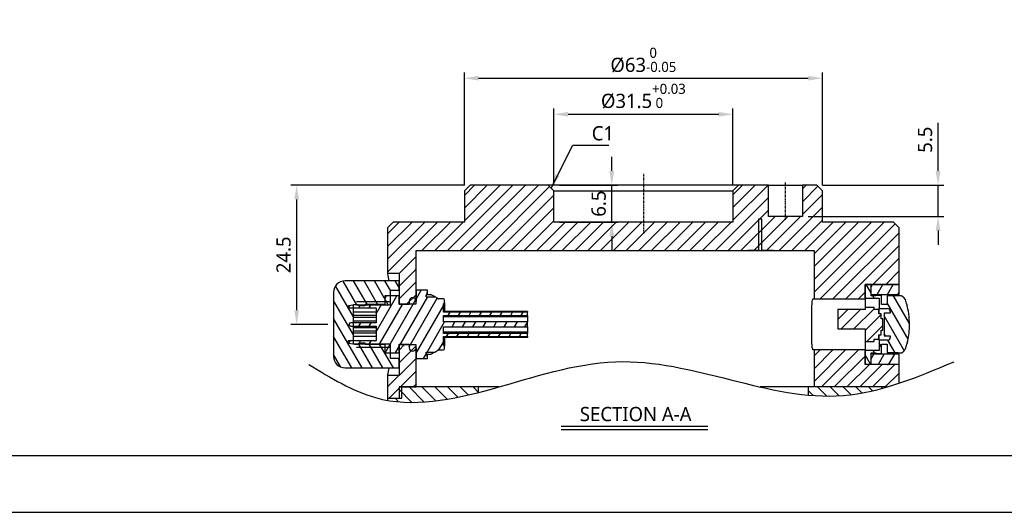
# Model space of a CAD drawing. Header units: millimetres. Extents: x 0 to 4378, y 0 to 2376.
# Tile 131 of 212: x 3405 to 3579, y 0 to 87. Entities that reach past the tile are written whole.
import ezdxf
from ezdxf.enums import TextEntityAlignment as Align

# ---------------------------------------------------------------- set-up
doc = ezdxf.new("R2010")
doc.units = ezdxf.units.MM
doc.header["$LTSCALE"] = 0.2
doc.linetypes.add('CENTER2', pattern=[1.125, 0.75, -0.125, 0.125, -0.125])
for name, color, linetype in [('02_Center Line', 1, 'CENTER2'), ('05_Section Line', 3, 'Continuous'), ('12_Before Rev.Num.', 5, 'Continuous')]:
    doc.layers.add(name, color=color, linetype=linetype)
doc.styles.add('Rainbow-2.5 Style', font='malgunsl.ttf')
doc.dimstyles.new('Rainbow-2.5 Style$0', dxfattribs={"dimtxt": 2.5, "dimasz": 2.5, "dimexe": 1, "dimexo": 1, "dimgap": 1, "dimtad": 1, "dimdsep": 46, "dimtxsty": 'Rainbow-2.5 Style', "dimcen": 0, "dimclrd": 251, "dimclre": 251, "dimclrt": 7, "dimazin": 3, "dimtp": 0.1, "dimtm": 0.1, "dimtfac": 0.61, "dimtmove": 0, "dimatfit": 3, "dimfxl": 1, "dimlwd": -1, "dimlwe": -1, "dimarcsym": 1})
doc.dimstyles.new('Rainbow-2.5 Style$7', dxfattribs={"dimtxt": 2.5, "dimasz": 2.5, "dimexe": 1, "dimexo": 1, "dimgap": 1, "dimtad": 1, "dimdsep": 46, "dimtxsty": 'Rainbow-2.5 Style', "dimcen": 0, "dimclrd": 251, "dimclre": 251, "dimclrt": 7, "dimazin": 3, "dimtp": 0.1, "dimtm": 0.1, "dimtfac": 0.71, "dimtmove": 0, "dimatfit": 3, "dimfxl": 1, "dimlwd": -1, "dimlwe": -1, "dimarcsym": 1})
pattern_1 = [(45, (-157.0328, -62.48), (-1.122532, 1.122532), [])]
pattern_2 = [(135.0002, (-157.0328, -62.48), (-1.122528, -1.122536), [])]
pattern_3 = [(60, (-157.0328, -62.48), (-1.374815, 0.79375), [])]
pattern_4 = [(120.0002, (-157.0328, -62.48), (-1.374813, -0.793754), [])]

# ---------------------------------------------------------------- blocks, each defined once
blk = doc.blocks.new('A$C8dfeb2a6')
at = {"layer": '05_Section Line'}
h = blk.add_hatch(dxfattribs=at)
h.set_pattern_fill('ANSI31', color=256, scale=12.7, style=0)
h.set_pattern_definition(pattern_1)
h.paths.add_polyline_path([(-40, -13.5), (18.36, -13.5), (20.27, -13.5), (20.85, -13.5), (22.9, -13.5), (30.05, -13.5), (30.05, -22), (39, -22), (39, -21.9), (39, -19.5), (39, -19.45), (45, -19.45), (45, -9.5), (44, -8.5), (31.5, -8.5), (31.5, -3), (30.5, -2), (28, -2), (28, -7.5), (22, -7.5), (22, -2), (16.75, -2), (15.75, -3), (15.75, -8.5), (-15.75, -8.5), (-15.75, -3), (-16.75, -2), (-30.5, -2), (-31.5, -3), (-31.5, -8.5), (-44, -8.5), (-45, -9.5), (-45, -17.5), (-43, -17.5), (-43, -18.85), (-43, -20.5), (-43, -21.5), (-43, -22.9), (-41.2, -22.9), (-40, -22.9), (-40, -22.4), (-40, -20.5)])
h = blk.add_hatch(dxfattribs=at)
h.set_pattern_fill('ANSI31', color=256, scale=12.7, angle=75.0002, style=0)
h.set_pattern_definition(pattern_4)
edge = h.paths.add_edge_path()
edge.add_ellipse((-52.5, -20.85), major_axis=(-2, 0), ratio=1, start_angle=270, end_angle=360)
edge.add_line((-54.5, -20.85), (-54.5, -32.15))
edge.add_ellipse((-52.5, -32.15), major_axis=(0, -2), ratio=1, start_angle=270, end_angle=360)
edge.add_line((-52.5, -34.15), (-43, -34.15))
edge.add_line((-43, -34.15), (-43, -32.5))
edge.add_line((-43, -32.5), (-44.5, -32.5))
edge.add_line((-44.5, -32.5), (-44.5, -31.5))
edge.add_line((-44.5, -31.5), (-44.5, -29.96))
edge.add_line((-44.5, -29.96), (-48.97, -29.96))
edge.add_line((-48.97, -29.96), (-50.5, -29.96))
edge.add_line((-50.5, -29.96), (-50.5, -30))
edge.add_line((-50.5, -30), (-51, -30))
edge.add_line((-51, -30), (-51, -29.91))
edge.add_line((-51, -29.91), (-51, -29.4))
edge.add_line((-51, -29.4), (-51, -26.8))
edge.add_line((-51, -26.8), (-51, -26.2))
edge.add_line((-51, -26.2), (-51, -23.6))
edge.add_line((-51, -23.6), (-51, -23.09))
edge.add_line((-51, -23.09), (-51, -23))
edge.add_line((-51, -23), (-50.5, -23))
edge.add_line((-50.5, -23), (-50.5, -23.04))
edge.add_line((-50.5, -23.04), (-48.97, -23.04))
edge.add_line((-48.97, -23.04), (-44.5, -23.04))
edge.add_line((-44.5, -23.04), (-44.5, -21.5))
edge.add_line((-44.5, -21.5), (-44.5, -20.5))
edge.add_line((-44.5, -20.5), (-43, -20.5))
edge.add_line((-43, -20.5), (-43, -18.85))
edge.add_line((-43, -18.85), (-52.5, -18.85))
h = blk.add_hatch(dxfattribs=at)
h.set_pattern_fill('ANSI31', color=256, scale=12.7, angle=15, style=0)
h.set_pattern_definition(pattern_3)
edge = h.paths.add_edge_path()
edge.add_line((-20.4, -28.63), (-20.4, -28.07))
edge.add_line((-20.4, -28.07), (-35.2, -28.07))
edge.add_line((-35.2, -28.07), (-35.2, -26.95))
edge.add_line((-35.2, -26.95), (-20.4, -26.95))
edge.add_line((-20.4, -26.95), (-20.4, -26.05))
edge.add_line((-20.4, -26.05), (-35.2, -26.05))
edge.add_line((-35.2, -26.05), (-35.2, -24.93))
edge.add_line((-35.2, -24.93), (-20.4, -24.93))
edge.add_line((-20.4, -24.93), (-20.4, -24.37))
edge.add_line((-20.4, -24.37), (-35.2, -24.37))
edge.add_line((-35.2, -24.37), (-35.2, -22.9))
edge.add_line((-35.2, -22.9), (-35, -22.7))
edge.add_line((-35, -22.7), (-35, -22.2))
edge.add_ellipse((-35.2, -22.2), major_axis=(0, 0.2), ratio=1, start_angle=270, end_angle=360)
edge.add_line((-35.2, -22), (-36.05, -22))
edge.add_ellipse((-36.05, -21.8), major_axis=(-0.2, 0), ratio=1, start_angle=60, end_angle=90, ccw=False)
edge.add_line((-36.15, -21.97), (-36.72, -21.64))
edge.add_line((-36.72, -21.64), (-38.25, -21.64))
edge.add_line((-38.25, -21.64), (-38, -20.7))
edge.add_line((-38, -20.7), (-38, -20.5))
edge.add_line((-38, -20.5), (-40, -20.5))
edge.add_line((-40, -20.5), (-40, -22.4))
edge.add_ellipse((-40.6, -22.4), major_axis=(0, 0.6), ratio=1, start_angle=270, end_angle=450)
edge.add_line((-41.2, -22.4), (-41.2, -22.9))
edge.add_line((-41.2, -22.9), (-41.2, -23))
edge.add_line((-41.2, -23), (-43, -23))
edge.add_line((-43, -23), (-43, -22.9))
edge.add_line((-43, -22.9), (-43, -21.5))
edge.add_line((-43, -21.5), (-44.5, -21.5))
edge.add_line((-44.5, -21.5), (-45.5, -21.5))
edge.add_line((-45.5, -21.5), (-45.5, -22.5))
edge.add_line((-45.5, -22.5), (-45.5, -23))
edge.add_line((-45.5, -23), (-48.94, -23))
edge.add_line((-48.94, -23), (-48.97, -23.04))
edge.add_line((-48.97, -23.04), (-49, -23.1))
edge.add_line((-49, -23.1), (-49, -23.25))
edge.add_line((-49, -23.25), (-50, -23.25))
edge.add_line((-50, -23.25), (-50.25, -23.05))
edge.add_line((-50.25, -23.05), (-50.75, -23.05))
edge.add_line((-50.75, -23.05), (-51, -23.09))
edge.add_line((-51, -23.09), (-51.83, -23.22))
edge.add_ellipse((-51.8, -23.42), major_axis=(-0.197, -0.032), ratio=1, start_angle=270, end_angle=350.9097)
edge.add_line((-52, -23.42), (-52, -23.5))
edge.add_line((-52, -23.5), (-51.93, -23.57))
edge.add_ellipse((-51.86, -23.5), major_axis=(-0.0707, -0.0707), ratio=1, start_angle=0, end_angle=45)
edge.add_line((-51.86, -23.6), (-51, -23.6))
edge.add_line((-51, -23.6), (-47.1, -23.6))
edge.add_ellipse((-47.1, -23.7), major_axis=(0.1, 0), ratio=1, start_angle=0, end_angle=90, ccw=False)
edge.add_line((-47, -23.7), (-47, -26.2))
edge.add_line((-47, -26.2), (-51, -26.2))
edge.add_line((-51, -26.2), (-51.5, -26.2))
edge.add_ellipse((-51.5, -26.5), major_axis=(0, 0.3), ratio=1, start_angle=0, end_angle=180)
edge.add_line((-51.5, -26.8), (-51, -26.8))
edge.add_line((-51, -26.8), (-47, -26.8))
edge.add_line((-47, -26.8), (-47, -29.3))
edge.add_ellipse((-47.1, -29.3), major_axis=(0, -0.1), ratio=1, start_angle=0, end_angle=90, ccw=False)
edge.add_line((-47.1, -29.4), (-51, -29.4))
edge.add_line((-51, -29.4), (-51.86, -29.4))
edge.add_ellipse((-51.86, -29.5), major_axis=(0, 0.1), ratio=1, start_angle=0, end_angle=45)
edge.add_line((-51.93, -29.43), (-52, -29.5))
edge.add_line((-52, -29.5), (-52, -29.58))
edge.add_ellipse((-51.8, -29.58), major_axis=(0, -0.2), ratio=1, start_angle=270, end_angle=350.9097)
edge.add_line((-51.83, -29.78), (-51, -29.91))
edge.add_line((-51, -29.91), (-50.75, -29.95))
edge.add_line((-50.75, -29.95), (-50.25, -29.95))
edge.add_line((-50.25, -29.95), (-50, -29.75))
edge.add_line((-50, -29.75), (-49, -29.75))
edge.add_line((-49, -29.75), (-49, -29.9))
edge.add_line((-49, -29.9), (-48.97, -29.96))
edge.add_line((-48.97, -29.96), (-48.94, -30))
edge.add_line((-48.94, -30), (-45.5, -30))
edge.add_line((-45.5, -30), (-45.5, -30.5))
edge.add_line((-45.5, -30.5), (-45.5, -31.5))
edge.add_line((-45.5, -31.5), (-44.5, -31.5))
edge.add_line((-44.5, -31.5), (-43, -31.5))
edge.add_line((-43, -31.5), (-43, -30.1))
edge.add_line((-43, -30.1), (-43, -30))
edge.add_line((-43, -30), (-41.2, -30))
edge.add_line((-41.2, -30), (-41.2, -30.1))
edge.add_line((-41.2, -30.1), (-41.2, -30.6))
edge.add_ellipse((-40.6, -30.6), major_axis=(0, -0.6), ratio=1, start_angle=270, end_angle=450)
edge.add_line((-40, -30.6), (-40, -32.5))
edge.add_line((-40, -32.5), (-38, -32.5))
edge.add_line((-38, -32.5), (-38, -32.3))
edge.add_line((-38, -32.3), (-38.25, -31.36))
edge.add_line((-38.25, -31.36), (-36.72, -31.36))
edge.add_line((-36.72, -31.36), (-36.15, -31.03))
edge.add_ellipse((-36.05, -31.2), major_axis=(0.173, 0.1), ratio=1, start_angle=60, end_angle=90, ccw=False)
edge.add_line((-36.05, -31), (-35.2, -31))
edge.add_ellipse((-35.2, -30.8), major_axis=(0.2, 0), ratio=1, start_angle=270, end_angle=360)
edge.add_line((-35, -30.8), (-35, -30.3))
edge.add_line((-35, -30.3), (-35.2, -30.1))
edge.add_line((-35.2, -30.1), (-35.2, -28.63))
edge.add_line((-35.2, -28.63), (-20.4, -28.63))
h = blk.add_hatch(dxfattribs=at)
h.set_pattern_fill('ANSI31', color=256, scale=12.7, angle=75.0002, style=0)
h.set_pattern_definition(pattern_4)
edge = h.paths.add_edge_path()
edge.add_line((45.73, -31.31), (46.13, -30.8))
edge.add_spline(control_points=[(46.13, -30.8), (46.22, -30.54), (46.29, -30.27), (46.37, -30)], knot_values=[-0.875421, -0.875421, -0.875421, -0.875421, -0.791983, -0.791983, -0.791983, -0.791983], degree=3, periodic=0)
edge.add_ellipse((46.71, -29.93), major_axis=(-0.074, 0.342), ratio=1, start_angle=37.521, end_angle=90, ccw=False)
edge.add_spline(control_points=[(46.44, -29.7), (46.55, -29.25), (46.63, -28.79), (46.76, -27.87), (46.8, -27.4), (46.83, -26.33), (46.81, -25.72), (46.69, -24.5), (46.58, -23.89), (46.44, -23.3)], knot_values=[-0.646388, -0.646388, -0.646388, -0.646388, -0.506704, -0.506704, -0.367054, -0.367054, -0.18344, -0.18344, -0.000034, -0.000034, -0.000034, -0.000034], degree=3, periodic=0)
edge.add_ellipse((46.71, -23.07), major_axis=(-0.226, 0.267), ratio=1, start_angle=37.521, end_angle=89.9997, ccw=False)
edge.add_spline(control_points=[(46.37, -23), (46.29, -22.73), (46.22, -22.46), (46.13, -22.2)], knot_values=[-0.083693, -0.083693, -0.083693, -0.083693, -0.000213, -0.000213, -0.000213, -0.000213], degree=3, periodic=0)
edge.add_line((46.13, -22.2), (45.73, -21.69))
edge.add_spline(control_points=[(45.73, -21.69), (45.7, -21.66), (45.67, -21.63), (45.6, -21.58), (45.57, -21.56), (45.47, -21.51), (45.4, -21.5), (45.33, -21.5)], knot_values=[-0.045267, -0.045267, -0.045267, -0.045267, -0.032725, -0.032725, -0.019859, -0.019859, 0, 0, 0, 0], degree=3, periodic=0)
edge.add_line((45.33, -21.5), (42.9, -21.5))
edge.add_line((42.9, -21.5), (42.9, -23))
edge.add_line((42.9, -23), (41.9, -23))
edge.add_line((41.9, -23), (41.9, -21.5))
edge.add_line((41.9, -21.5), (41.9, -21.4))
edge.add_line((41.9, -21.4), (40.9, -21.4))
edge.add_line((40.9, -21.4), (40.9, -21.5))
edge.add_line((40.9, -21.5), (40.05, -21.5))
edge.add_line((40.05, -21.5), (40.05, -21.25))
edge.add_line((40.05, -21.25), (40.05, -19.5))
edge.add_line((40.05, -19.5), (40.05, -19.5))
edge.add_line((40.05, -19.5), (39, -19.5))
edge.add_line((39, -19.5), (39, -21.9))
edge.add_line((39, -21.9), (41.5, -21.9))
edge.add_line((41.5, -21.9), (41.5, -23.7))
edge.add_line((41.5, -23.7), (42.95, -23.7))
edge.add_ellipse((42.95, -24.2), major_axis=(0, -0.5), ratio=1, start_angle=90, end_angle=180, ccw=False)
edge.add_line((43.45, -24.2), (43.45, -24.5))
edge.add_line((43.45, -24.5), (42.39, -24.5))
edge.add_line((42.39, -24.5), (42.39, -28.5))
edge.add_line((42.39, -28.5), (43.45, -28.5))
edge.add_line((43.45, -28.5), (43.45, -28.8))
edge.add_ellipse((42.95, -28.8), major_axis=(0, 0.5), ratio=1, start_angle=180, end_angle=270, ccw=False)
edge.add_line((42.95, -29.3), (41.5, -29.3))
edge.add_line((41.5, -29.3), (41.5, -31.1))
edge.add_line((41.5, -31.1), (39, -31.1))
edge.add_line((39, -31.1), (39, -33.5))
edge.add_line((39, -33.5), (40, -33.5))
edge.add_line((40, -33.5), (40.05, -33.5))
edge.add_line((40.05, -33.5), (40.05, -31.75))
edge.add_line((40.05, -31.75), (40.05, -31.5))
edge.add_line((40.05, -31.5), (40.9, -31.5))
edge.add_line((40.9, -31.5), (40.9, -31.6))
edge.add_line((40.9, -31.6), (41.9, -31.6))
edge.add_line((41.9, -31.6), (41.9, -31.5))
edge.add_line((41.9, -31.5), (41.9, -30))
edge.add_line((41.9, -30), (42.9, -30))
edge.add_line((42.9, -30), (42.9, -31.5))
edge.add_line((42.9, -31.5), (45.33, -31.5))
edge.add_spline(control_points=[(45.33, -31.5), (45.38, -31.5), (45.42, -31.49), (45.5, -31.47), (45.54, -31.46), (45.64, -31.4), (45.69, -31.36), (45.73, -31.31)], knot_values=[-0.045267, -0.045267, -0.045267, -0.045267, -0.032725, -0.032725, -0.019859, -0.019859, 0, 0, 0, 0], degree=3, periodic=0)
h = blk.add_hatch(dxfattribs=at)
h.set_pattern_fill('ANSI31', color=256, scale=12.7, angle=15, style=0)
h.set_pattern_definition(pattern_3)
h.paths.add_polyline_path([(45, -21.25), (45, -19.5), (40.05, -19.5), (40, -19.5), (40, -21.25), (40.05, -21.25)])
h = blk.add_hatch(dxfattribs=at)
h.set_pattern_fill('ANSI31', color=256, scale=12.7, style=0)
h.set_pattern_definition(pattern_1)
h.paths.add_polyline_path([(39, -29.5), (40.6, -29.5), (40.6, -29.1), (41.44, -29.1), (41.44, -28.35), (41.84, -28.35), (41.84, -27.5), (42.14, -27.5), (42.14, -25.5), (41.84, -25.5), (41.84, -24.65), (41.44, -24.65), (41.44, -23.9), (40.6, -23.9), (40.6, -23.5), (39, -23.5), (39, -23.9), (34.2, -23.9), (34.2, -27.3), (39, -27.3)])
h = blk.add_hatch(dxfattribs=at)
h.set_pattern_fill('ANSI31', color=256, scale=12.7, style=0)
h.set_pattern_definition(pattern_1)
h.paths.add_polyline_path([(-43, -35.5), (-45, -35.5), (-45, -39.5), (-43, -39.5), (-42.5, -39.5), (-42.5, -37.5), (-40, -37.5), (-40, -32.5), (-40, -30.6), (-40, -30.1), (-41.2, -30.1), (-43, -30.1), (-43, -31.5), (-43, -32.5), (-43, -34.15)])
h = blk.add_hatch(dxfattribs=at)
h.set_pattern_fill('ANSI31', color=256, scale=12.7, style=0)
h.set_pattern_definition(pattern_1)
h.paths.add_polyline_path([(44.62, -36.97), (45, -36.84), (45, -33.55), (39, -33.55), (39, -33.5), (39, -31.1), (39, -31), (30.05, -31), (30.05, -37.5), (42.9, -37.5), (43.03, -37.46), (43.56, -37.3), (44.09, -37.14)])
h = blk.add_hatch(dxfattribs=at)
h.set_pattern_fill('ANSI31', color=256, scale=12.7, angle=15, style=0)
h.set_pattern_definition(pattern_3)
h.paths.add_polyline_path([(45, -33.5), (45, -31.75), (40.05, -31.75), (40, -31.75), (40, -33.5), (40, -33.5)])
h = blk.add_hatch(dxfattribs=at)
h.set_pattern_fill('ANSI31', color=256, scale=12.7, angle=90.0002, style=0)
h.set_pattern_definition(pattern_2)
h.paths.add_polyline_path([(-31.15, -38.99), (-29, -38.47), (-29, -37.5), (-40, -37.5), (-42.5, -37.5), (-43, -37.5), (-43, -39.5), (-43, -39.55), (-45, -39.55), (-45, -39.86), (-43.16, -40.12), (-40.8, -40.23), (-38.43, -40.15), (-36.02, -39.9), (-33.6, -39.5)])
h = blk.add_hatch(dxfattribs=at)
h.set_pattern_fill('ANSI31', color=256, scale=12.7, angle=90.0002, style=0)
h.set_pattern_definition(pattern_2)
h.paths.add_polyline_path([(42.85, -37.52), (42.9, -37.5), (29, -37.5), (29, -38.92), (30.88, -39.07), (33.29, -39.1), (35.69, -38.96), (38.08, -38.64), (40.47, -38.15)])
for p, q in [((-30.5, -2), (-31.5, -3)), ((-31.5, -3), (-31.5, -8.5)), ((-16.75, -2), (-30.5, -2)), ((-15.75, -3), (-16.75, -2)), ((16.75, -2), (-16.75, -2)), ((-15.75, -8.5), (-15.75, -3)), ((-15.75, -3), (15.75, -3)), ((16.75, -2), (15.75, -3)), ((15.75, -3), (15.75, -8.5)), ((22, -2), (16.75, -2)), ((22, -7.5), (22, -2)), ((22, -2), (28, -2)), ((30.5, -2), (28, -2)), ((28, -2), (28, -7.5)), ((31.5, -3), (30.5, -2)), ((31.5, -8.5), (31.5, -3)), ((-44, -8.5), (-45, -9.5)), ((-31.5, -8.5), (-44, -8.5)), ((15.75, -8.5), (-15.75, -8.5)), ((20.85, -8), (20.27, -8)), ((20.27, -8), (20.27, -13.5)), ((20.85, -13.5), (20.85, -8)), ((28, -7.5), (22, -7.5)), ((44, -8.5), (31.5, -8.5)), ((45, -9.5), (44, -8.5)), ((-45, -9.5), (-45, -17.5)), ((45, -19.45), (45, -9.5)), ((-40, -13.5), (30.05, -13.5)), ((-40, -22.9), (-40, -13.5)), ((20.27, -13.5), (18.36, -13.5)), ((22.9, -13.5), (20.85, -13.5)), ((30.05, -13.5), (30.05, -22)), ((-43, -18.85), (-52.5, -18.85)), ((-45, -17.5), (-43, -17.5)), ((-43, -17.5), (-43, -22.9)), ((-43, -20.5), (-43, -18.85)), ((-44.5, -23.04), (-44.5, -20.5)), ((-44.5, -20.5), (-43, -20.5)), ((-38, -20.5), (-40, -20.5)), ((-40, -20.5), (-40, -22.4)), ((-38.25, -21.64), (-38, -20.7)), ((-38, -20.7), (-38, -20.5)), ((-38, -21.24), (-38, -20.7)), ((39, -22), (39, -19.45)), ((39, -19.45), (45, -19.45)), ((40.05, -19.5), (39, -19.5)), ((39, -19.5), (39, -21.9)), ((45, -19.5), (40, -19.5)), ((40, -19.5), (40, -21.25)), ((40.05, -21.5), (40.05, -19.5)), ((45, -21.25), (45, -19.5)), ((-54.5, -20.85), (-54.5, -32.15)), ((-44.5, -22.5), (-50.5, -22.5)), ((-43, -21.5), (-45.5, -21.5)), ((-45.5, -21.5), (-45.5, -23)), ((-43, -23), (-43, -21.5)), ((-41.2, -22.4), (-41.2, -23)), ((-38.25, -21.64), (-36.72, -21.64)), ((-38.14, -21.24), (-37.44, -21.24)), ((-36.15, -21.97), (-36.72, -21.64)), ((-35.2, -22), (-36.05, -22)), ((-35, -22.7), (-35, -22.2)), ((29.86, -22), (30.05, -22)), ((30.05, -22), (39, -22)), ((39, -21.9), (41.5, -21.9)), ((39, -22), (39, -23.5)), ((40, -21.25), (45, -21.25)), ((40.9, -21.5), (40.05, -21.5)), ((41.9, -21.4), (40.9, -21.4)), ((40.9, -21.4), (40.9, -21.5)), ((41.5, -21.9), (41.5, -23.7)), ((41.9, -21.5), (41.9, -21.4)), ((41.9, -23), (41.9, -21.5)), ((45.33, -21.5), (42.9, -21.5)), ((42.9, -21.5), (42.9, -23)), ((44.83, -21.5), (42.9, -21.5)), ((45.73, -21.69), (46.13, -22.2)), ((-52, -23.42), (-52, -23.5)), ((-52, -23.5), (-51.93, -23.57)), ((-51.86, -23.6), (-47.1, -23.6)), ((-50.75, -23.05), (-51.83, -23.22)), ((-51, -30), (-51, -23)), ((-51, -23), (-50.5, -23)), ((-50.25, -23.05), (-50.75, -23.05)), ((-50.5, -23), (-50.5, -23.04)), ((-50.5, -23.04), (-44.5, -23.04)), ((-50.5, -23.05), (-50.5, -23.04)), ((-50, -23.25), (-50.25, -23.05)), ((-49, -23.25), (-50, -23.25)), ((-48.94, -23), (-49, -23.1)), ((-49, -23.1), (-49, -23.25)), ((-45.5, -23), (-48.94, -23)), ((-47, -23.7), (-47, -26.2)), ((-43, -22.9), (-40, -22.9)), ((-41.2, -23), (-43, -23)), ((-35.2, -22.9), (-35, -22.7)), ((-35.2, -24.37), (-35.2, -22.9)), ((-20.4, -24.2), (-35.2, -24.2)), ((-35, -22.7), (-35, -24.2)), ((-20.4, -24.2), (-20.4, -24.37)), ((29.66, -29.5), (29.66, -23.5)), ((39, -23.9), (34.2, -23.9)), ((34.2, -23.9), (34.2, -27.3)), ((40.6, -23.5), (39, -23.5)), ((39, -23.5), (39, -23.9)), ((40.6, -23.9), (40.6, -23.5)), ((41.44, -23.9), (40.6, -23.9)), ((41.44, -24.65), (41.44, -23.9)), ((41.5, -23.7), (42.95, -23.7)), ((41.5, -24.65), (41.5, -23.7)), ((42.9, -23), (41.9, -23)), ((43.45, -24.2), (43.45, -24.5)), ((-47, -24.35), (-51, -24.35)), ((-47, -24.95), (-51, -24.95)), ((-47, -25.3), (-51, -25.3)), ((-47, -25.9), (-51, -25.9)), ((-20.4, -24.37), (-35.2, -24.37)), ((-35.2, -26.05), (-35.2, -24.93)), ((-35.2, -24.93), (-20.4, -24.93)), ((-20.4, -25.1), (-35.2, -25.1)), ((-20.4, -25.15), (-35.2, -25.15)), ((-35, -25.1), (-35, -25.15)), ((-20.4, -24.93), (-20.4, -24.37)), ((-20.4, -24.93), (-20.4, -25.1)), ((-20.4, -25.15), (-20.4, -26.05)), ((41.84, -24.65), (41.44, -24.65)), ((41.84, -25.5), (41.84, -24.65)), ((42.14, -25.5), (41.84, -25.5)), ((42.14, -27.5), (42.14, -25.5)), ((43.45, -24.5), (42.39, -24.5)), ((42.39, -24.5), (42.39, -28.5)), ((-47, -26.2), (-51.5, -26.2)), ((-51.5, -26.8), (-47, -26.8)), ((-51, -26.15), (-47, -26.15)), ((-51, -26.85), (-47, -26.85)), ((-47, -27.1), (-51, -27.1)), ((-47, -27.7), (-51, -27.7)), ((-47, -26.8), (-47, -29.3)), ((-20.4, -26.05), (-35.2, -26.05)), ((-35.2, -28.07), (-35.2, -26.95)), ((-35.2, -26.95), (-20.4, -26.95)), ((-20.4, -26.95), (-20.4, -26.05)), ((-20.4, -26.95), (-20.4, -27.85)), ((34.2, -27.3), (39, -27.3)), ((39, -27.3), (39, -29.5)), ((41.84, -28.35), (41.84, -27.5)), ((41.84, -27.5), (42.14, -27.5)), ((-51.93, -29.43), (-52, -29.5)), ((-47.1, -29.4), (-51.86, -29.4)), ((-47, -28.05), (-51, -28.05)), ((-47, -28.65), (-51, -28.65)), ((-20.4, -27.85), (-35.2, -27.85)), ((-20.4, -27.9), (-35.2, -27.9)), ((-20.4, -28.07), (-35.2, -28.07)), ((-35.2, -30.1), (-35.2, -28.63)), ((-35.2, -28.63), (-20.4, -28.63)), ((-20.4, -28.8), (-35.2, -28.8)), ((-35, -27.85), (-35, -27.9)), ((-35, -28.8), (-35, -30.3)), ((-20.4, -27.9), (-20.4, -28.07)), ((-20.4, -28.63), (-20.4, -28.07)), ((-20.4, -28.63), (-20.4, -28.8)), ((40.6, -29.5), (40.6, -29.1)), ((40.6, -29.1), (41.44, -29.1)), ((41.44, -29.1), (41.44, -28.35)), ((41.44, -28.35), (41.84, -28.35)), ((41.5, -29.3), (41.5, -28.35)), ((42.95, -29.3), (41.5, -29.3)), ((41.5, -29.3), (41.5, -31.1)), ((42.39, -28.5), (43.45, -28.5)), ((43.45, -28.5), (43.45, -28.8)), ((-52, -29.5), (-52, -29.58)), ((-51.83, -29.78), (-50.75, -29.95)), ((-50.5, -30), (-51, -30)), ((-50.75, -29.95), (-50.25, -29.95)), ((-50.5, -29.96), (-50.5, -29.95)), ((-44.5, -29.96), (-50.5, -29.96)), ((-50.5, -29.96), (-50.5, -30)), ((-50.5, -30.5), (-44.5, -30.5)), ((-50.25, -29.95), (-50, -29.75)), ((-50, -29.75), (-49, -29.75)), ((-49, -29.75), (-49, -29.9)), ((-49, -29.9), (-48.94, -30)), ((-48.94, -30), (-45.5, -30)), ((-45.5, -30), (-45.5, -31.5)), ((-44.5, -32.5), (-44.5, -29.96)), ((-43, -31.5), (-43, -30)), ((-43, -30), (-41.2, -30)), ((-40, -30.1), (-43, -30.1)), ((-43, -30.1), (-43, -35.5)), ((-41.2, -30), (-41.2, -30.6)), ((-40, -37.5), (-40, -30.1)), ((-40, -30.6), (-40, -32.5)), ((-36.72, -31.36), (-36.15, -31.03)), ((-36.05, -31), (-35.2, -31)), ((-35, -30.3), (-35.2, -30.1)), ((-35, -30.8), (-35, -30.3)), ((30.05, -31), (29.86, -31)), ((39, -31), (30.05, -31)), ((30.05, -31), (30.05, -37.5)), ((39, -29.5), (39, -31)), ((39, -29.5), (40.6, -29.5)), ((39, -33.55), (39, -31)), ((41.5, -31.1), (39, -31.1)), ((39, -31.1), (39, -33.5)), ((41.9, -31.5), (41.9, -30)), ((41.9, -30), (42.9, -30)), ((42.9, -30), (42.9, -31.5)), ((-45.5, -31.5), (-43, -31.5)), ((-43, -32.5), (-44.5, -32.5)), ((-43, -34.15), (-43, -32.5)), ((-40, -32.5), (-38, -32.5)), ((-38, -32.3), (-38.25, -31.36)), ((-38.25, -31.36), (-36.72, -31.36)), ((-38.14, -31.76), (-37.44, -31.76)), ((-38, -32.3), (-38, -31.76)), ((-38, -32.5), (-38, -32.3)), ((45, -31.75), (40, -31.75)), ((40, -31.75), (40, -33.5)), ((40.05, -33.5), (40.05, -31.5)), ((40.05, -31.5), (40.9, -31.5)), ((40.9, -31.5), (40.9, -31.6)), ((40.9, -31.6), (41.9, -31.6)), ((41.9, -31.6), (41.9, -31.5)), ((42.9, -31.5), (45.33, -31.5)), ((44.82, -31.5), (42.9, -31.5)), ((45, -33.5), (45, -31.75)), ((-52.5, -34.15), (-43, -34.15)), ((39, -33.5), (40.05, -33.5)), ((45, -33.55), (39, -33.55)), ((40, -33.5), (45, -33.5)), ((45, -36.84), (45, -33.55)), ((-43, -35.5), (-45, -35.5)), ((-45, -35.5), (-45, -39.5)), ((-29, -37.5), (-43, -37.5)), ((-43, -37.5), (-43, -39.55)), ((-42.5, -39.5), (-42.5, -37.5)), ((-42.5, -37.5), (-40, -37.5)), ((-29, -38.47), (-29, -37.5)), ((-25.42, -37.5), (-29, -37.5)), ((29, -37.5), (20.55, -37.5)), ((42.9, -37.5), (29, -37.5)), ((29, -37.5), (29, -38.94)), ((-45, -39.5), (-42.5, -39.5)), ((-43, -39.55), (-45, -39.55)), ((-45, -39.55), (-45, -39.88))]:
    blk.add_line(p, q)
for centre, radius, start, end in [((-52.5, -20.85), 2, 90, 180), ((-40.6, -22.4), 0.6, 0, 180), ((-36.05, -21.8), 0.2, 240, 270), ((-35.2, -22.2), 0.2, 0, 90), ((-51.8, -23.42), 0.2, 99.0903, 180), ((-51.86, -23.5), 0.1, 225, 270), ((-47.1, -23.7), 0.1, 0, 90), ((42.95, -24.2), 0.5, 0, 90), ((46.71, -23.07), 0.35, 167.8638, 220.3428), ((-51.5, -26.5), 0.3, 90, 270), ((-51.86, -29.5), 0.1, 90, 135), ((-47.1, -29.3), 0.1, 270, 0), ((42.95, -28.8), 0.5, 270, 0), ((-51.8, -29.58), 0.2, 180, 260.9097), ((-40.6, -30.6), 0.6, 180, 0), ((-36.05, -31.2), 0.2, 90, 120), ((-35.2, -30.8), 0.2, 270, 0), ((46.71, -29.93), 0.35, 139.6572, 192.1362), ((-52.5, -32.15), 2, 180, 270)]:
    blk.add_arc(centre, radius, start, end)
for points, knots in [([(-44.75, -18.85), (-44.79, -18.6), (-44.83, -18.37), (-44.95, -17.73), (-45, -17.5), (-45, -17.5)], [3.6022793, 3.6022793, 3.6022793, 3.6022793, 3.7400778, 3.7400778, 4.0800744, 4.0800744, 4.0800744, 4.0800744]), ([(29.66, -23.5), (29.66, -23.31), (29.66, -23.11), (29.69, -22.74), (29.7, -22.57), (29.74, -22.31), (29.77, -22.19), (29.82, -22.04), (29.84, -22), (29.86, -22)], [-0.4535285, -0.4535285, -0.4535285, -0.4535285, -0.3970207, -0.3970207, -0.3405129, -0.3405129, -0.2835012, -0.2835012, -0.2264896, -0.2264896, -0.2264896, -0.2264896]), ([(45.73, -21.69), (45.7, -21.66), (45.67, -21.63), (45.6, -21.58), (45.57, -21.56), (45.47, -21.51), (45.4, -21.5), (45.33, -21.5)], [-0.0452666, -0.0452666, -0.0452666, -0.0452666, -0.0327248, -0.0327248, -0.01985859, -0.01985859, 0, 0, 0, 0]), ([(46.44, -29.7), (46.55, -29.25), (46.63, -28.79), (46.76, -27.87), (46.8, -27.4), (46.83, -26.33), (46.81, -25.72), (46.69, -24.5), (46.58, -23.89), (46.44, -23.3)], [-0.6463875, -0.6463875, -0.6463875, -0.6463875, -0.5067038, -0.5067038, -0.3670538, -0.3670538, -0.1834396, -0.1834396, -0.0000337, -0.0000337, -0.0000337, -0.0000337]), ([(29.86, -31), (29.84, -31), (29.82, -30.96), (29.77, -30.81), (29.74, -30.69), (29.7, -30.43), (29.69, -30.26), (29.66, -29.89), (29.66, -29.69), (29.66, -29.5)], [-0.6805675, -0.6805675, -0.6805675, -0.6805675, -0.6235558, -0.6235558, -0.5665441, -0.5665441, -0.5100363, -0.5100363, -0.4535285, -0.4535285, -0.4535285, -0.4535285]), ([(45.73, -31.31), (45.79, -31.23), (45.86, -31.15), (45.99, -30.98), (46.06, -30.89), (46.13, -30.8)], [-0.06485312, -0.06485312, -0.06485312, -0.06485312, -0.03352066, -0.03352066, 0, 0, 0, 0]), ([(45.33, -31.5), (45.38, -31.5), (45.42, -31.49), (45.5, -31.47), (45.54, -31.46), (45.64, -31.4), (45.69, -31.36), (45.73, -31.31)], [-0.04526673, -0.04526673, -0.04526673, -0.04526673, -0.03272488, -0.03272488, -0.01985862, -0.01985862, 0, 0, 0, 0]), ([(-45, -35.5), (-45, -35.5), (-44.95, -35.27), (-44.83, -34.63), (-44.79, -34.4), (-44.75, -34.15)], [1.3600248, 1.3600248, 1.3600248, 1.3600248, 1.7000215, 1.7000215, 1.83782, 1.83782, 1.83782, 1.83782])]:
    blk.add_open_spline(points, degree=3, knots=knots)
for points in [[(43.08, -19.45), (43, -19.45), (42.91, -19.47), (42.82, -19.5)], [(-38.25, -21.64), (-38.22, -21.51), (-38.18, -21.37), (-38.14, -21.24)], [(-36.72, -21.64), (-36.96, -21.5), (-37.2, -21.37), (-37.44, -21.24)], [(44.29, -21.5), (44.39, -21.33), (44.48, -21.25), (44.55, -21.25)], [(44.83, -21.5), (44.83, -21.5), (44.84, -21.5), (44.84, -21.5)], [(46.37, -23), (46.29, -22.73), (46.22, -22.46), (46.13, -22.2)], [(46.13, -30.8), (46.22, -30.54), (46.29, -30.27), (46.37, -30)], [(-38.14, -31.76), (-38.18, -31.63), (-38.22, -31.49), (-38.25, -31.36)], [(-37.44, -31.76), (-37.2, -31.63), (-36.96, -31.5), (-36.72, -31.36)], [(44.55, -31.75), (44.48, -31.75), (44.39, -31.67), (44.29, -31.5)], [(42.82, -33.5), (42.91, -33.53), (43, -33.55), (43.08, -33.55)]]:
    blk.add_open_spline(points, degree=3)
at = {"layer": '02_Center Line'}
for p, q in [((0, 0), (0, -10.5)), ((25, -8.1), (25, -1.4))]:
    blk.add_line(p, q, dxfattribs=at)
at = {"layer": '12_Before Rev.Num.'}
blk.add_spline([(-58.86, -33.54), (-47.16, -39.38), (-4.91, -33.07), (35.17, -39.01), (54.69, -33.07)], degree=3, dxfattribs=at)
blk = doc.blocks.new('*D156')
at = {"color": 251, "linetype": 'ByBlock', "transparency": 16777216}
for p, q in [((3499.47, 57.56), (3499.47, 71.04)), ((3530.97, 57.56), (3530.97, 71.04)), ((3501.97, 70.04), (3528.47, 70.04))]:
    blk.add_line(p, q, dxfattribs=at)
at = {"color": 251, "transparency": 16777216}
for points in [[(3501.97, 70.45), (3501.97, 69.62), (3499.47, 70.04)], [(3528.47, 70.45), (3528.47, 69.62), (3530.97, 70.04)]]:
    blk.add_solid(points, dxfattribs=at)
at = {"layer": 'Defpoints', "color": 0, "transparency": 16777216}
for p in [(3530.97, 70.04), (3499.47, 56.56), (3530.97, 56.56)]:
    blk.add_point(p, dxfattribs=at)
at = {"color": 7, "transparency": 16777216, "insert": (3515.22, 73.22), "char_height": 2.5, "attachment_point": 5, "style": 'Rainbow-2.5 Style'}
blk.add_mtext('%%c31.5{}{\\H0.71x;\\C3;\\S+0.03^  0;}', dxfattribs=at)
blk = doc.blocks.new('*D157')
at = {"color": 251, "linetype": 'ByBlock', "transparency": 16777216}
for p, q in [((3483.72, 57.56), (3483.72, 77.38)), ((3486.22, 76.38), (3544.22, 76.38)), ((3546.72, 57.56), (3546.72, 77.38))]:
    blk.add_line(p, q, dxfattribs=at)
at = {"color": 251, "transparency": 16777216}
for points in [[(3486.22, 76.8), (3486.22, 75.97), (3483.72, 76.38)], [(3544.22, 76.8), (3544.22, 75.97), (3546.72, 76.38)]]:
    blk.add_solid(points, dxfattribs=at)
at = {"layer": 'Defpoints', "color": 0, "transparency": 16777216}
for p in [(3546.72, 76.38), (3483.72, 56.56), (3546.72, 56.56)]:
    blk.add_point(p, dxfattribs=at)
at = {"color": 7, "transparency": 16777216, "insert": (3515.22, 79.56), "char_height": 2.5, "attachment_point": 5, "style": 'Rainbow-2.5 Style'}
blk.add_mtext('%%c63{}{\\H0.71x;\\C3;\\S 0^ -0.05;}', dxfattribs=at)
blk = doc.blocks.new('*D158')
at = {"color": 251, "linetype": 'ByBlock', "transparency": 16777216}
for p, q in [((3483.72, 57.56), (3453.21, 57.56)), ((3454.21, 55.06), (3454.21, 35.56)), ((3459.72, 33.06), (3453.21, 33.06))]:
    blk.add_line(p, q, dxfattribs=at)
at = {"color": 251, "transparency": 16777216}
for points in [[(3453.8, 55.06), (3454.63, 55.06), (3454.21, 57.56)], [(3453.8, 35.56), (3454.63, 35.56), (3454.21, 33.06)]]:
    blk.add_solid(points, dxfattribs=at)
at = {"layer": 'Defpoints', "color": 0, "transparency": 16777216}
for p in [(3484.72, 57.56), (3454.21, 33.06), (3460.72, 33.06)]:
    blk.add_point(p, dxfattribs=at)
at = {"color": 7, "transparency": 16777216, "insert": (3451.92, 45.31), "char_height": 2.5, "attachment_point": 5, "rotation": 90, "style": 'Rainbow-2.5 Style'}
blk.add_mtext('24.5', dxfattribs=at)
blk = doc.blocks.new('*D159')
at = {"color": 251, "linetype": 'ByBlock', "transparency": 16777216}
for p, q in [((3509.66, 60.06), (3509.66, 62.56)), ((3500.47, 57.56), (3510.66, 57.56)), ((3509.66, 51.06), (3509.66, 57.56)), ((3500.47, 51.06), (3510.66, 51.06)), ((3509.66, 48.56), (3509.66, 46.06))]:
    blk.add_line(p, q, dxfattribs=at)
at = {"color": 251, "transparency": 16777216}
for points in [[(3509.24, 60.06), (3510.08, 60.06), (3509.66, 57.56)], [(3509.24, 48.56), (3510.08, 48.56), (3509.66, 51.06)]]:
    blk.add_solid(points, dxfattribs=at)
at = {"layer": 'Defpoints', "color": 0, "transparency": 16777216}
for p in [(3499.47, 57.56), (3509.66, 57.56), (3499.47, 51.06)]:
    blk.add_point(p, dxfattribs=at)
at = {"color": 7, "transparency": 16777216, "insert": (3507.37, 54.31), "char_height": 2.5, "attachment_point": 5, "rotation": 90, "style": 'Rainbow-2.5 Style'}
blk.add_mtext('6.5', dxfattribs=at)
blk = doc.blocks.new('*D160')
at = {"color": 251, "linetype": 'ByBlock', "transparency": 16777216}
for p, q in [((3567.07, 60.06), (3567.07, 68.55)), ((3546.72, 57.56), (3568.07, 57.56)), ((3567.07, 52.06), (3567.07, 57.56)), ((3544.22, 52.06), (3568.07, 52.06)), ((3567.07, 49.56), (3567.07, 47.06))]:
    blk.add_line(p, q, dxfattribs=at)
at = {"color": 251, "transparency": 16777216}
for points in [[(3566.65, 60.06), (3567.49, 60.06), (3567.07, 57.56)], [(3566.65, 49.56), (3567.49, 49.56), (3567.07, 52.06)]]:
    blk.add_solid(points, dxfattribs=at)
at = {"layer": 'Defpoints', "color": 0, "transparency": 16777216}
for p in [(3545.72, 57.56), (3567.07, 57.56), (3543.22, 52.06)]:
    blk.add_point(p, dxfattribs=at)
at = {"color": 7, "transparency": 16777216, "insert": (3564.8, 65.56), "char_height": 2.5, "attachment_point": 5, "rotation": 90, "style": 'Rainbow-2.5 Style'}
blk.add_mtext('5.5', dxfattribs=at)
blk = doc.blocks.new('A$C04cd0c3c1123')
blk.add_lwpolyline([(0, 0), (420, 0), (420, 297), (0, 297)], close=True)
at = {"layer": '05_Section Line', "linetype": 'Continuous'}
blk.add_lwpolyline([(410, 10), (410, 287), (10, 287), (10, 10)], close=True, dxfattribs=at)
at = {"linetype": 'Continuous', "style": 'Rainbow-2.5 Style'}
for tag, p in [('PART_NAME', (371.5, 54.62)), ('DRAWING_NO', (364.5, 45.87)), ('REV', (401.25, 45.87)), ('제도', (383.75, 37.06)), ('DATE_1', (401.25, 37.06)), ('SCALE', (340, 34.5)), ('MATERIAL', (361, 34.5)), ('검도', (383.75, 30.06)), ('DATE_2', (401.25, 30.06)), ('승인', (383.75, 23.06)), ('DATE_3', (401.25, 23.06)), ('REFERENCE', (361, 20.5)), ('PAGE', (383.75, 16.12))]:
    blk.add_attdef(tag, text='', height=2.5, dxfattribs=at).set_placement(p, align=Align.MIDDLE_CENTER)

msp = doc.modelspace()

# ---------------------------------------------------------------- linework, layer by layer
msp.add_line((3500.752, 14.597), (3526.576, 14.597))
at = {"layer": '05_Section Line', "linetype": 'Continuous'}
msp.add_line((3500.752, 15.129), (3526.576, 15.129), dxfattribs=at)

# ---------------------------------------------------------------- block references
for name, p in [('A$C04cd0c3c1123', (3364, 0)), ('A$C8dfeb2a6', (3515.224, 59.562))]:
    msp.add_blockref(name, p)

# ---------------------------------------------------------------- texts
at = {"char_height": 2.5, "style": 'Rainbow-2.5 Style'}
for s, insert, attachment_point in [('C1', (3506.135, 65.412), 7), ('SECTION A-A', (3513.869, 17.27), 5)]:
    msp.add_mtext(s, dxfattribs=dict(at, insert=insert, attachment_point=attachment_point))

# ---------------------------------------------------------------- dimensions: what is measured, and where the dimension line sits
for base, p1, p2, text, override, picture, middle in [((3546.724, 76.383), (3483.724, 56.562), (3546.724, 56.562), '<>{}{\\H0.71x;\\C3;\\S 0^ -0.05;}', {"dimpost": '%%c<>', "dimtp": 0, "dimtm": 0.05, "dimtdec": 2, "dimtzin": 8}, '*D157', (3515.224, 79.561)), ((3530.974, 70.037), (3499.474, 56.562), (3530.974, 56.562), '<>{}{\\H0.71x;\\C3;\\S+0.03^  0;}', {"dimpost": '%%c<>', "dimtp": 0.03, "dimtm": 0, "dimtdec": 2, "dimtzin": 8}, '*D156', (3515.224, 73.215))]:
    dim = msp.add_linear_dim(base=base, p1=p1, p2=p2, text=text, dimstyle='Rainbow-2.5 Style$0', override=override)
    dim.commit()
    dim.dimension.update_dxf_attribs({"geometry": picture, "text_midpoint": middle})
for base, p1, p2, picture, middle in [((3567.069, 57.562), (3543.224, 52.062), (3545.724, 57.562), '*D160', (3564.798, 65.558)), ((3454.212, 33.062), (3484.724, 57.562), (3460.724, 33.062), '*D158', (3451.92, 45.312))]:
    dim = msp.add_linear_dim(base=base, p1=p1, p2=p2, angle=90, dimstyle='Rainbow-2.5 Style$0')
    dim.commit()
    dim.dimension.update_dxf_attribs({"geometry": picture, "text_midpoint": middle})
dim = msp.add_linear_dim(base=(3509.66, 57.562), p1=(3499.474, 51.062), p2=(3499.474, 57.562), angle=90, dimstyle='Rainbow-2.5 Style$0')
dim.commit()
dim.dimension.update_dxf_attribs({"geometry": '*D159', "text_midpoint": (3509.66, 54.312), "dimtype": 160})

# ---------------------------------------------------------------- leaders
at = {"annotation_type": 0, "has_hookline": 1, "hookline_direction": 0, "text_width": 2.988}
msp.add_leader([(3498.974, 57.062), (3502.835, 64.612), (3505.335, 64.612)], dimstyle='Rainbow-2.5 Style$7', override={"dimgap": 0.8, "dimtad": 1}, dxfattribs=at)

doc.saveas('drawing.dxf')
